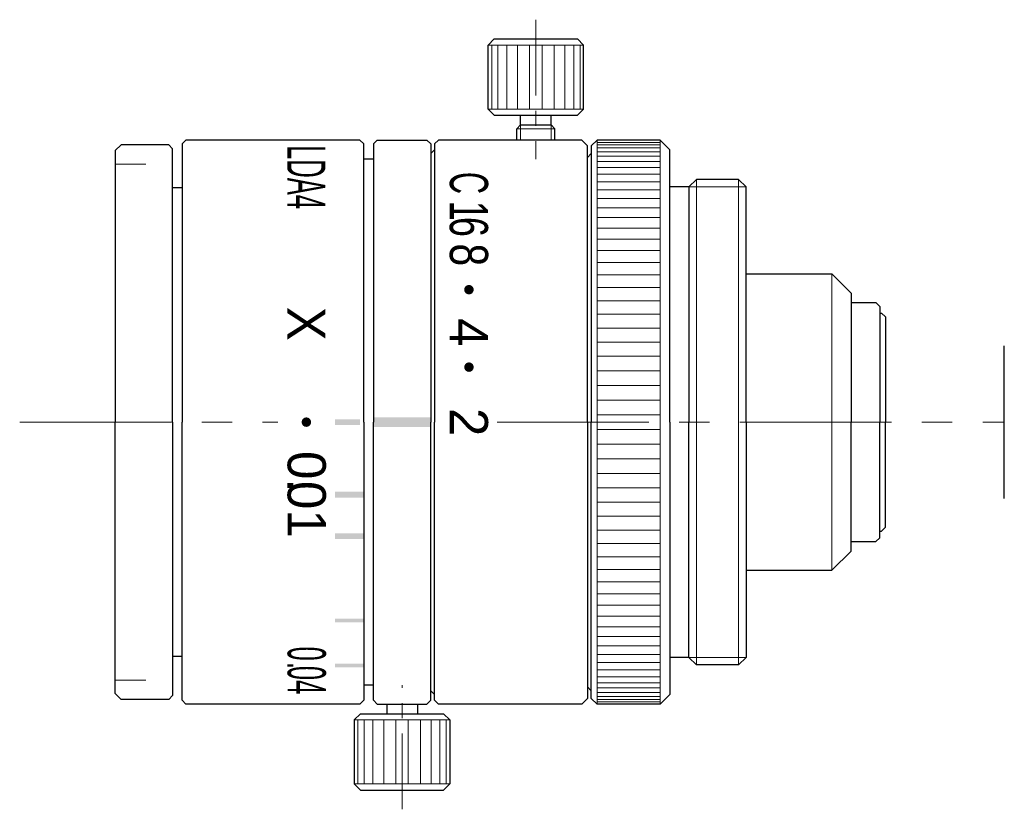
# Model space of a CAD drawing. Header units: millimetres. Extents: x 24.9 to 76.4, y 29.7 to 71.
import ezdxf
from ezdxf.enums import TextEntityAlignment as Align

# ---------------------------------------------------------------- set-up
doc = ezdxf.new("R2010")
doc.units = ezdxf.units.MM
doc.header["$LTSCALE"] = 0.25
doc.linetypes.add('CENTER', pattern=[50.8, 31.75, -6.35, 6.35, -6.35])
doc.layers.add('00_補助線', color=252, linetype='Continuous', lineweight=0, plot=False)
for name, color, linetype, lineweight in [('01_中心線', 1, 'CENTER', 20), ('03_寸法・文字', 50, 'Continuous', 20), ('iris＆image_circle', 7, 'Continuous', 30), ('画層1', 7, 'Continuous', 30)]:
    doc.layers.add(name, color=color, linetype=linetype, lineweight=lineweight)
doc.styles.add('sihyou', font='txt', dxfattribs={"width": 0.6, "height": 2})
doc.styles.add('VS Standard', font='txt', dxfattribs={"height": 3})

msp = doc.modelspace()

# ---------------------------------------------------------------- hatches: boundary and pattern name
at = {"layer": '03_寸法・文字'}
h = msp.add_hatch(color=256, dxfattribs=at)
h.dxf.hatch_style = 1
h.paths.add_polyline_path([(48.358, 56.679, 1), (48.358, 57.179, 1)])
h = msp.add_hatch(color=256, dxfattribs=at)
h.dxf.hatch_style = 1
h.paths.add_polyline_path([(48.358, 52.628, 1), (48.358, 53.128, 1)])
h = msp.add_hatch(color=256, dxfattribs=at)
h.dxf.hatch_style = 1
h.paths.add_polyline_path([(39.854, 50.25, 1), (39.854, 49.75, 1)])
h = msp.add_hatch(color=256, dxfattribs=at)
h.dxf.hatch_style = 1
h.paths.add_polyline_path([(41.354, 50.15), (41.354, 49.85), (42.654, 49.85), (42.654, 50.15)])
h = msp.add_hatch(color=256, dxfattribs=at)
h.dxf.hatch_style = 1
h.paths.add_polyline_path([(46.358, 50.25), (43.358, 50.25), (43.358, 49.75), (46.358, 49.75)])
h = msp.add_hatch(color=256, dxfattribs=at)
h.dxf.hatch_style = 1
h.paths.add_polyline_path([(41.354, 46.357), (41.354, 46.057), (42.854, 46.057), (42.854, 46.357)])
h = msp.add_hatch(color=256, dxfattribs=at)
h.dxf.hatch_style = 1
h.paths.add_polyline_path([(41.354, 44.186), (41.354, 43.886), (42.854, 43.886), (42.854, 44.186)])
h = msp.add_hatch(color=256, dxfattribs=at)
h.dxf.hatch_style = 1
h.paths.add_polyline_path([(41.354, 39.725), (41.354, 39.525), (42.854, 39.525), (42.854, 39.725)])
h = msp.add_hatch(color=256, dxfattribs=at)
h.dxf.hatch_style = 1
h.paths.add_polyline_path([(41.354, 37.376), (41.354, 37.176), (42.854, 37.176), (42.854, 37.376)])

# ---------------------------------------------------------------- linework, layer by layer
at = {"layer": '00_補助線'}
for p, q in [((29.86, 63.5), (31.46, 63.5)), ((29.86, 36.5), (31.46, 36.5))]:
    msp.add_line(p, q, dxfattribs=at)
at = {"layer": '01_中心線', "ltscale": 0.5}
for p, q in [((51.857, 71.05), (51.857, 63.75)), ((44.858, 29.75), (44.858, 36.25))]:
    msp.add_line(p, q, dxfattribs=at)
at = {"layer": '01_中心線'}
for p, q in [((24.86, 50), (38.354, 50)), ((49.827, 50), (76.358, 50))]:
    msp.add_line(p, q, dxfattribs=at)
at = {"layer": 'iris＆image_circle'}
msp.add_line((76.358, 46), (76.358, 54), dxfattribs=at)
at = {"layer": '画層1'}
for p, q in [((49.682, 70.05), (49.357, 69.725)), ((49.682, 70.05), (54.032, 70.05)), ((54.032, 70.05), (54.357, 69.725)), ((49.357, 66.375), (49.357, 69.725)), ((54.357, 66.375), (54.357, 69.725)), ((49.682, 66.05), (49.357, 66.375)), ((49.682, 66.05), (54.032, 66.05)), ((51.057, 65.55), (51.057, 66.05)), ((52.657, 65.55), (52.657, 66.05)), ((54.032, 66.05), (54.357, 66.375)), ((51.057, 65.55), (50.857, 65.35)), ((51.057, 65.55), (52.657, 65.55)), ((52.857, 65.35), (52.657, 65.55)), ((50.857, 64.75), (50.857, 65.35)), ((52.857, 64.75), (52.857, 65.35)), ((30.16, 64.5), (29.86, 64.2)), ((32.66, 64.5), (30.16, 64.5)), ((32.66, 64.5), (32.86, 64.3)), ((33.354, 64.55), (33.554, 64.75)), ((33.354, 64.55), (33.354, 50)), ((42.654, 64.75), (33.554, 64.75)), ((42.654, 64.75), (42.854, 64.55)), ((42.854, 50), (42.854, 64.55)), ((43.358, 64.55), (43.558, 64.75)), ((43.358, 64.55), (43.358, 50)), ((43.558, 64.75), (46.158, 64.75)), ((46.158, 64.75), (46.358, 64.55)), ((46.358, 64.55), (46.358, 50)), ((46.558, 64.55), (46.758, 64.75)), ((46.558, 64.55), (46.558, 50)), ((54.258, 64.75), (46.758, 64.75)), ((54.258, 64.75), (54.558, 64.45)), ((54.558, 50), (54.558, 64.45)), ((55.058, 64.75), (54.758, 64.45)), ((54.758, 64.45), (54.758, 50)), ((58.358, 64.75), (55.058, 64.75)), ((58.358, 64.75), (58.858, 64.25)), ((29.86, 64.2), (29.86, 50)), ((32.86, 50), (32.86, 64.3)), ((46.358, 64.05), (46.558, 64.25)), ((54.758, 64.05), (54.558, 63.85)), ((58.858, 50), (58.858, 64.25)), ((43.358, 63.75), (42.854, 63.75)), ((59.858, 62.303), (60.255, 62.7)), ((62.461, 62.7), (60.255, 62.7)), ((62.858, 62.303), (62.461, 62.7)), ((33.354, 62.25), (32.86, 62.25)), ((59.858, 62.303), (58.858, 62.303)), ((59.858, 62.303), (59.858, 50)), ((62.858, 50), (62.858, 62.303)), ((62.858, 57.75), (67.34, 57.75)), ((67.34, 57.75), (68.34, 56.75)), ((68.34, 56.75), (68.34, 50)), ((68.34, 56.25), (69.64, 56.25)), ((69.64, 56.25), (69.84, 56.05)), ((69.84, 56.05), (69.84, 50)), ((69.84, 55.7), (69.94, 55.7)), ((69.94, 55.7), (70.14, 55.5)), ((70.14, 55.5), (70.14, 50)), ((29.86, 35.8), (29.86, 50)), ((32.86, 50), (32.86, 35.7)), ((33.354, 35.45), (33.354, 50)), ((42.854, 50), (42.854, 35.45)), ((43.358, 35.45), (43.358, 50)), ((46.358, 35.45), (46.358, 50)), ((46.558, 35.45), (46.558, 50)), ((54.558, 50), (54.558, 35.55)), ((54.758, 35.55), (54.758, 50)), ((58.858, 50), (58.858, 35.75)), ((59.858, 37.697), (59.858, 50)), ((62.858, 50), (62.858, 37.697)), ((68.34, 43.25), (68.34, 50)), ((69.84, 43.95), (69.84, 50)), ((70.14, 44.5), (70.14, 50)), ((69.84, 44.3), (69.94, 44.3)), ((69.94, 44.3), (70.14, 44.5)), ((69.64, 43.75), (69.84, 43.95)), ((68.34, 43.75), (69.64, 43.75)), ((67.34, 42.25), (68.34, 43.25)), ((62.858, 42.25), (67.34, 42.25)), ((33.354, 37.75), (32.86, 37.75)), ((59.858, 37.697), (58.858, 37.697)), ((59.858, 37.697), (60.255, 37.3)), ((62.858, 37.697), (62.461, 37.3)), ((62.461, 37.3), (60.255, 37.3)), ((43.358, 36.25), (42.854, 36.25)), ((54.758, 35.95), (54.558, 36.15)), ((30.16, 35.5), (29.86, 35.8)), ((32.66, 35.5), (32.86, 35.7)), ((46.358, 35.95), (46.558, 35.75)), ((54.258, 35.25), (54.558, 35.55)), ((55.058, 35.25), (54.758, 35.55)), ((58.358, 35.25), (58.858, 35.75)), ((32.66, 35.5), (30.16, 35.5)), ((33.354, 35.45), (33.554, 35.25)), ((42.654, 35.25), (33.554, 35.25)), ((42.654, 35.25), (42.854, 35.45)), ((43.358, 35.45), (43.558, 35.25)), ((43.558, 35.25), (46.158, 35.25)), ((44.058, 35.25), (44.058, 34.75)), ((45.658, 35.25), (45.658, 34.75)), ((46.158, 35.25), (46.358, 35.45)), ((46.558, 35.45), (46.758, 35.25)), ((54.258, 35.25), (46.758, 35.25)), ((58.358, 35.25), (55.058, 35.25)), ((42.683, 34.75), (42.358, 34.425)), ((42.683, 34.75), (47.033, 34.75)), ((47.033, 34.75), (47.358, 34.425)), ((42.358, 34.425), (42.358, 31.075)), ((47.358, 34.425), (47.358, 31.075)), ((42.683, 30.75), (42.358, 31.075)), ((47.033, 30.75), (47.358, 31.075)), ((42.683, 30.75), (47.033, 30.75))]:
    msp.add_line(p, q, dxfattribs=at)
at = {"layer": '画層1', "lineweight": 9}
for p, q in [((49.357, 69.725), (54.357, 69.725)), ((49.548, 69.725), (49.548, 66.375)), ((49.874, 69.725), (49.874, 66.375)), ((50.335, 69.725), (50.335, 66.375)), ((50.901, 69.725), (50.901, 66.375)), ((51.531, 69.725), (51.531, 66.375)), ((52.184, 69.725), (52.184, 66.375)), ((52.814, 69.725), (52.814, 66.375)), ((53.379, 69.725), (53.379, 66.375)), ((53.841, 69.725), (53.841, 66.375)), ((54.167, 69.725), (54.167, 66.375)), ((49.357, 66.375), (54.357, 66.375)), ((50.857, 65.35), (52.857, 65.35)), ((55.058, 64.75), (55.058, 50)), ((58.358, 64.624), (55.058, 64.624)), ((58.358, 64.503), (55.058, 64.503)), ((58.358, 64.75), (58.358, 50)), ((58.358, 64.342), (55.058, 64.342)), ((58.358, 64.143), (55.058, 64.143)), ((58.358, 63.904), (55.058, 63.904)), ((58.358, 63.627), (55.058, 63.627)), ((58.358, 63.313), (55.058, 63.313)), ((58.358, 62.963), (55.058, 62.963)), ((58.358, 62.576), (55.058, 62.576)), ((60.255, 62.7), (60.255, 50)), ((62.461, 62.7), (62.461, 50)), ((58.358, 62.156), (55.058, 62.156)), ((58.358, 61.702), (55.058, 61.702)), ((58.358, 61.216), (55.058, 61.216)), ((58.358, 60.699), (55.058, 60.699)), ((58.358, 60.153), (55.058, 60.153)), ((58.358, 59.579), (55.058, 59.579)), ((58.358, 58.979), (55.058, 58.979)), ((58.358, 58.354), (55.058, 58.354)), ((58.358, 57.707), (55.058, 57.707)), ((58.358, 57.038), (55.058, 57.038)), ((58.358, 56.35), (55.058, 56.35)), ((58.358, 55.645), (55.058, 55.645)), ((58.358, 54.924), (55.058, 54.924)), ((58.358, 54.189), (55.058, 54.189)), ((58.358, 53.443), (55.058, 53.443)), ((58.358, 52.688), (55.058, 52.688)), ((58.358, 51.925), (55.058, 51.925)), ((58.358, 51.157), (55.058, 51.157)), ((58.358, 50.386), (55.058, 50.386)), ((55.058, 35.25), (55.058, 50)), ((58.358, 35.25), (58.358, 50)), ((60.255, 37.3), (60.255, 50)), ((62.461, 37.3), (62.461, 50)), ((58.358, 49.614), (55.058, 49.614)), ((58.358, 48.843), (55.058, 48.843)), ((58.358, 48.075), (55.058, 48.075)), ((58.358, 47.312), (55.058, 47.312)), ((58.358, 46.557), (55.058, 46.557)), ((58.358, 45.811), (55.058, 45.811)), ((58.358, 45.076), (55.058, 45.076)), ((58.358, 44.355), (55.058, 44.355)), ((58.358, 43.65), (55.058, 43.65)), ((58.358, 42.962), (55.058, 42.962)), ((58.358, 42.293), (55.058, 42.293)), ((58.358, 41.646), (55.058, 41.646)), ((58.358, 41.021), (55.058, 41.021)), ((58.358, 40.421), (55.058, 40.421)), ((58.358, 39.847), (55.058, 39.847)), ((58.358, 39.301), (55.058, 39.301)), ((58.358, 38.784), (55.058, 38.784)), ((58.358, 38.298), (55.058, 38.298)), ((58.358, 37.844), (55.058, 37.844)), ((58.358, 37.424), (55.058, 37.424)), ((58.358, 37.037), (55.058, 37.037)), ((58.358, 36.687), (55.058, 36.687)), ((58.358, 36.373), (55.058, 36.373)), ((58.358, 36.096), (55.058, 36.096)), ((58.358, 35.857), (55.058, 35.857)), ((58.358, 35.658), (55.058, 35.658)), ((58.358, 35.497), (55.058, 35.497)), ((58.358, 35.376), (55.058, 35.376)), ((42.358, 34.425), (47.358, 34.425)), ((42.548, 31.075), (42.548, 34.425)), ((42.875, 31.075), (42.875, 34.425)), ((43.336, 31.075), (43.336, 34.425)), ((43.901, 31.075), (43.901, 34.425)), ((44.532, 31.075), (44.532, 34.425)), ((45.184, 31.075), (45.184, 34.425)), ((45.815, 31.075), (45.815, 34.425)), ((46.38, 31.075), (46.38, 34.425)), ((46.841, 31.075), (46.841, 34.425)), ((47.168, 31.075), (47.168, 34.425)), ((42.358, 31.075), (47.358, 31.075))]:
    msp.add_line(p, q, dxfattribs=at)
at = {"layer": '画層1', "lineweight": 20}
for p, q in [((51.057, 64.75), (51.057, 65.55)), ((52.657, 64.75), (52.657, 65.55)), ((59.858, 62.303), (62.858, 62.303)), ((67.34, 57.75), (67.34, 50)), ((67.34, 42.25), (67.34, 50)), ((59.858, 37.697), (62.858, 37.697))]:
    msp.add_line(p, q, dxfattribs=at)

# ---------------------------------------------------------------- texts
at = {"layer": '03_寸法・文字'}
for s, style, width, p in [('LDA4', 'VS Standard', 0.5, (40.854, 62.818)), ('C', 'VS Standard', 0.6, (49.358, 62.509)), ('1', 'VS Standard', 0.7, (49.356, 61.06)), ('6', 'VS Standard', 0.7, (49.354, 60.213)), ('8', 'VS Standard', 0.8, (49.358, 58.753)), ('0', 'sihyou', 0.5, (40.873, 37.891)), ('.', 'sihyou', 0.5, (40.854, 37.276)), ('04', 'sihyou', 0.5, (40.873, 36.508))]:
    msp.add_text(s, height=2, rotation=270, dxfattribs=dict(at, style=style, width=width)).set_placement(p, align=Align.TOP_CENTER)
for s, style, p in [('X', 'sihyou', (40.854, 55.149)), ('4', 'VS Standard', (49.353, 54.697)), ('2', 'VS Standard', (49.353, 50)), ('0', 'sihyou', (40.873, 47.748)), ('.', 'sihyou', (40.854, 46.684)), ('01', 'sihyou', (40.873, 45.439))]:
    msp.add_text(s, height=2, rotation=270, dxfattribs=dict(at, style=style)).set_placement(p, align=Align.TOP_CENTER)

doc.saveas('drawing.dxf')
